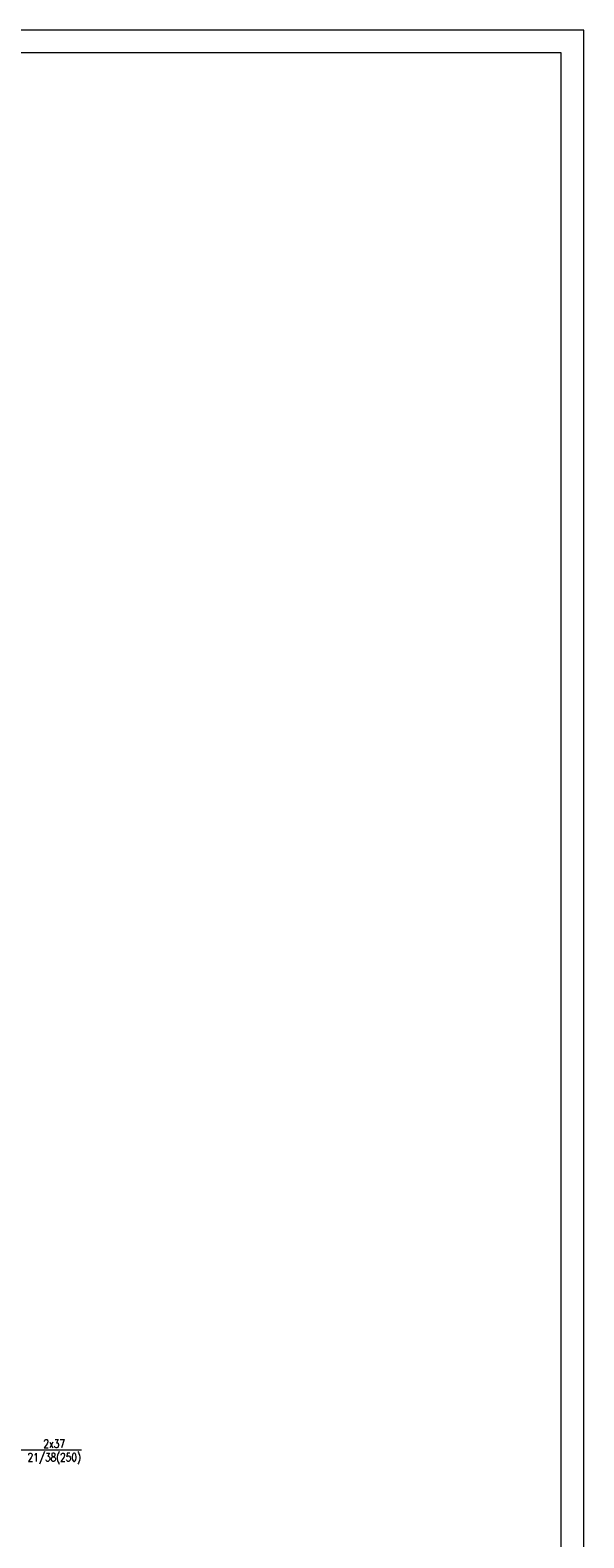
# Model space of a CAD drawing. Header units: millimetres. Extents: x 7052 to 69970, y -1719 to 15326.
# Tile 160 of 160: x 68751 to 69970, y 12005 to 15326. Entities that reach past the tile are written whole.
import ezdxf

# ---------------------------------------------------------------- set-up
doc = ezdxf.new("R2010")
doc.units = ezdxf.units.MM
for name, color, linetype, lineweight in [('m_cienka', 7, 'Continuous', 5), ('m_tabela', 7, 'Continuous', 20), ('m_tekst', 7, 'Continuous', 13)]:
    doc.layers.add(name, color=color, linetype=linetype, lineweight=lineweight)
doc.styles.add('WYM', font='simplex.shx', dxfattribs={"width": 0.5})

msp = doc.modelspace()

# ---------------------------------------------------------------- linework, layer by layer
at = {"layer": 'm_cienka', "ltscale": 2}
msp.add_line((68864.3, 12197.9), (68611.5, 12197.9), dxfattribs=at)
at = {"layer": 'm_tabela'}
for p, q in [((69970, 15326.3), (61560, 15326.3)), ((69970, 9386.3), (69970, 15326.3)), ((69920, 15276.3), (61610, 15276.3)), ((69920, 9436.3), (69920, 15276.3))]:
    msp.add_line(p, q, dxfattribs=at)

# ---------------------------------------------------------------- texts
at = {"layer": 'm_tekst', "ltscale": 2, "insert": (68827.2, 12221.2), "char_height": 17, "width": 45.672, "attachment_point": 3, "style": 'WYM'}
msp.add_mtext('\\pxqc;{\\H1.0588x;\\W0.8;2x37\\P21/38(250)\\W0.6; \\H0.94444x; }', dxfattribs=at)

doc.saveas('drawing.dxf')
